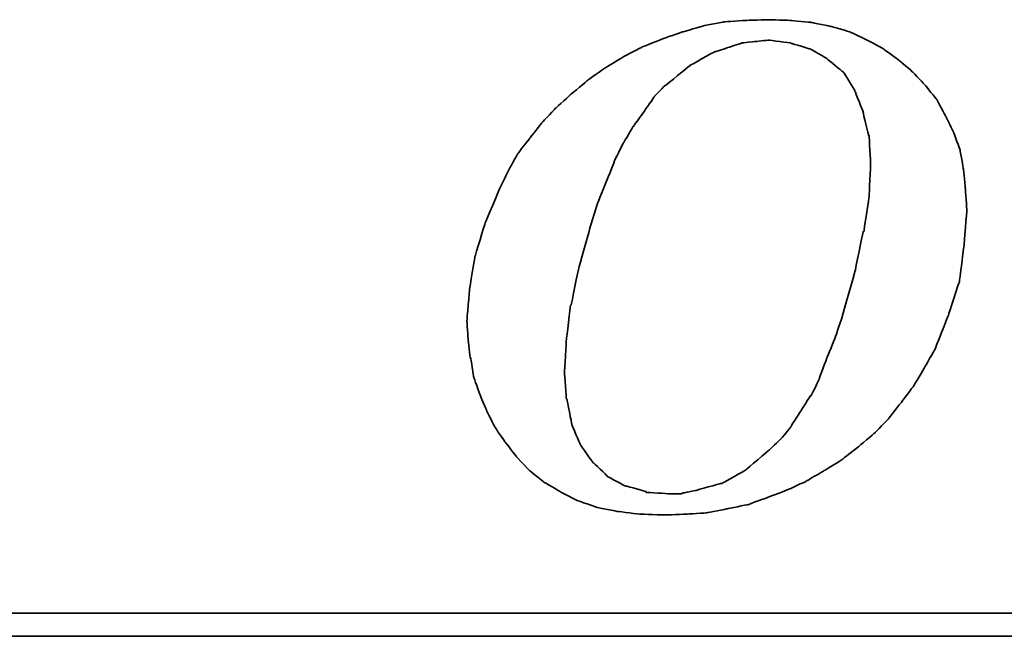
# Model space of a CAD drawing. Header units: millimetres. Extents: x -266 to -57, y 45 to 190.
# Tile 35 of 51: x -108.71 to -104.63, y 124.07 to 126.62. Entities that reach past the tile are written whole.
import ezdxf

# ---------------------------------------------------------------- set-up
doc = ezdxf.new("R2010")
doc.units = ezdxf.units.MM
doc.header["$LTSCALE"] = 0.1
doc.layers.add('CHA', color=7, linetype='CONTINUOUS')
doc.layers.add('layer 1', color=7, linetype='CONTINUOUS')

# ---------------------------------------------------------------- blocks, each defined once
blk = doc.blocks.new('TBI MOTION logo(完整正式版)')
at = {"layer": 'layer 1', "color": 22, "lineweight": 35}
for points, knots in [([(-11.34375, -6.98375), (-11.34375, -6.98375), (-10.91375, -7.43875), (-10.91375, -7.43875), (-10.91375, -7.43875), (-10.91375, -7.43875), (-10.38625, -7.87125), (-10.38625, -7.87125), (-10.38625, -7.87125), (-10.38625, -7.87125), (-9.81125, -8.20375), (-9.81125, -8.20375), (-9.81125, -8.20375), (-9.81125, -8.20375), (-9.21125, -8.51875), (-9.21125, -8.51875), (-9.21125, -8.51875), (-9.21125, -8.51875), (-8.51625, -8.75875), (-8.51625, -8.75875), (-8.51625, -8.75875), (-8.51625, -8.75875), (-7.77125, -8.90375), (-7.77125, -8.90375), (-7.77125, -8.90375), (-7.77125, -8.90375), (-6.97875, -8.99875), (-6.97875, -8.99875), (-6.97875, -8.99875), (-6.97875, -8.99875), (-6.14125, -9.02375), (-6.14125, -9.02375), (-6.14125, -9.02375), (-6.14125, -9.02375), (-5.37125, -8.99875), (-5.37125, -8.99875), (-5.37125, -8.99875), (-5.37125, -8.99875), (-4.65375, -8.94875), (-4.65375, -8.94875), (-4.65375, -8.94875), (-4.65375, -8.94875), (-3.93375, -8.80625), (-3.93375, -8.80625), (-3.93375, -8.80625), (-3.93375, -8.80625), (-3.21375, -8.66375), (-3.21375, -8.66375), (-3.21375, -8.66375), (-3.21375, -8.66375), (-2.49375, -8.39875), (-2.49375, -8.39875), (-2.49375, -8.39875), (-2.49375, -8.39875), (-1.79875, -8.13375), (-1.79875, -8.13375), (-1.79875, -8.13375), (-1.79875, -8.13375), (-1.17375, -7.84375), (-1.17375, -7.84375), (-1.17375, -7.84375), (-1.17375, -7.84375), (-0.52375, -7.46375), (-0.52375, -7.46375), (-0.52375, -7.46375), (-0.52375, -7.46375), (0.10124, -7.07875), (0.10124, -7.07875), (0.10124, -7.07875), (0.10124, -7.07875), (0.67625, -6.62375), (0.67625, -6.62375), (0.67625, -6.62375), (0.67625, -6.62375), (1.24874, -6.14375), (1.24874, -6.14375), (1.24874, -6.14375), (1.24874, -6.14375), (1.72874, -5.64125), (1.72874, -5.64125), (1.72874, -5.64125), (1.72874, -5.64125), (2.18624, -5.06375), (2.18624, -5.06375), (2.18624, -5.06375), (2.18624, -5.06375), (2.61625, -4.48874), (2.61625, -4.48874), (2.61625, -4.48874), (2.61625, -4.48874), (3.00125, -3.83874), (3.00125, -3.83874), (3.00125, -3.83874), (3.00125, -3.83874), (3.36124, -3.21374), (3.36124, -3.21374), (3.36124, -3.21374), (3.36124, -3.21374), (3.84374, -1.99125), (3.84374, -1.99125), (3.84374, -1.99125), (3.84374, -1.99125), (4.22625, -0.81875), (4.22625, -0.81875), (4.22625, -0.81875), (4.22625, -0.81875), (4.39125, 0.45624), (4.39125, 0.45624), (4.39125, 0.45624), (4.39125, 0.45624), (4.48874, 1.70124), (4.48874, 1.70124), (4.48874, 1.70124), (4.48874, 1.70124), (4.43874, 2.44625), (4.43874, 2.44625), (4.43874, 2.44625), (4.43874, 2.44625), (4.36874, 3.14125), (4.36874, 3.14125), (4.36874, 3.14125), (4.36874, 3.14125), (4.25125, 3.81125), (4.25125, 3.81125), (4.25125, 3.81125), (4.25125, 3.81125), (4.03124, 4.41125), (4.03124, 4.41125), (4.03124, 4.41125), (4.03124, 4.41125), (3.74374, 5.01125), (3.74374, 5.01125), (3.74374, 5.01125), (3.74374, 5.01125), (3.43124, 5.58875), (3.43124, 5.58875), (3.43124, 5.58875), (3.43124, 5.58875), (3.02625, 6.09125), (3.02625, 6.09125), (3.02625, 6.09125), (3.02625, 6.09125), (2.59374, 6.54875), (2.59374, 6.54875), (2.59374, 6.54875), (2.59374, 6.54875), (2.09124, 6.98125), (2.09124, 6.98125), (2.09124, 6.98125), (2.09124, 6.98125), (1.56124, 7.36625), (1.56124, 7.36625), (1.56124, 7.36625), (1.56124, 7.36625), (0.98624, 7.67625), (0.98624, 7.67625), (0.98624, 7.67625), (0.98624, 7.67625), (0.38624, 7.96375), (0.38624, 7.96375), (0.38624, 7.96375), (0.38624, 7.96375), (-0.25875, 8.15625), (-0.25875, 8.15625), (-0.25875, 8.15625), (-0.25875, 8.15625), (-0.98125, 8.30125), (-0.98125, 8.30125), (-0.98125, 8.30125), (-0.98125, 8.30125), (-1.70124, 8.37125), (-1.70124, 8.37125), (-1.70124, 8.37125), (-1.70124, 8.37125), (-2.49375, 8.39624), (-2.49375, 8.39624), (-2.49375, 8.39624), (-2.49375, 8.39624), (-3.28625, 8.37125), (-3.28625, 8.37125), (-3.28625, 8.37125), (-3.28625, 8.37125), (-4.05125, 8.32125), (-4.05125, 8.32125), (-4.05125, 8.32125), (-4.05125, 8.32125), (-4.77375, 8.18125), (-4.77375, 8.18125), (-4.77375, 8.18125), (-4.77375, 8.18125), (-5.51625, 7.96375), (-5.51625, 7.96375), (-5.51625, 7.96375), (-5.51625, 7.96375), (-6.21125, 7.72625), (-6.21125, 7.72625), (-6.21125, 7.72625), (-6.21125, 7.72625), (-6.92875, 7.43625), (-6.92875, 7.43625), (-6.92875, 7.43625), (-6.92875, 7.43625), (-7.57875, 7.10125), (-7.57875, 7.10125), (-7.57875, 7.10125), (-7.57875, 7.10125), (-8.24875, 6.69125), (-8.24875, 6.69125), (-8.24875, 6.69125), (-8.24875, 6.69125), (-8.84875, 6.26125), (-8.84875, 6.26125), (-8.84875, 6.26125), (-8.84875, 6.26125), (-9.42625, 5.78125), (-9.42625, 5.78125), (-9.42625, 5.78125), (-9.42625, 5.78125), (-9.95375, 5.30125), (-9.95375, 5.30125), (-9.95375, 5.30125), (-9.95375, 5.30125), (-10.43375, 4.79624), (-10.43375, 4.79624), (-10.43375, 4.79624), (-10.43375, 4.79624), (-10.88875, 4.22125), (-10.88875, 4.22125), (-10.88875, 4.22125), (-10.88875, 4.22125), (-11.29875, 3.69375), (-11.29875, 3.69375), (-11.29875, 3.69375), (-11.29875, 3.69375), (-11.63375, 3.09125), (-11.63375, 3.09125), (-11.63375, 3.09125), (-11.63375, 3.09125), (-11.91875, 2.49625), (-11.91875, 2.49625), (-11.91875, 2.49625), (-11.91875, 2.49625), (-12.44875, 1.24625), (-12.44875, 1.24625), (-12.44875, 1.24625), (-12.44875, 1.24625), (-12.80875, 0.06874), (-12.80875, 0.06874), (-12.80875, 0.06874), (-12.80875, 0.06874), (-12.99875, -1.07875), (-12.99875, -1.07875), (-12.99875, -1.07875), (-12.99875, -1.07875), (-13.09375, -2.18375), (-13.09375, -2.18375), (-13.09375, -2.18375), (-13.09375, -2.18375), (-13.04875, -2.85375), (-13.04875, -2.85375), (-13.04875, -2.85375), (-13.04875, -2.85375), (-12.97375, -3.50375), (-12.97375, -3.50375), (-12.97375, -3.50375), (-12.97375, -3.50375), (-12.95375, -3.50375), (-12.95375, -3.50375), (-12.95375, -3.50375), (-12.95375, -3.50375), (-12.85375, -4.17375), (-12.85375, -4.17375), (-12.85375, -4.17375), (-12.85375, -4.17375), (-12.63875, -4.77624), (-12.63875, -4.77624), (-12.63875, -4.77624), (-12.63875, -4.77624), (-12.39875, -5.35125), (-12.39875, -5.35125), (-12.39875, -5.35125), (-12.39875, -5.35125), (-12.11375, -5.92875), (-12.11375, -5.92875), (-12.11375, -5.92875), (-12.11375, -5.92875), (-11.75375, -6.45375), (-11.75375, -6.45375), (-11.75375, -6.45375), (-11.75375, -6.45375), (-11.34375, -6.98375), (-11.34375, -6.98375)], [0, 0, 0, 0, 0.01369863, 0.01369863, 0.01369863, 0.01369864, 0.02739726, 0.02739726, 0.02739726, 0.02739727, 0.04109589, 0.04109589, 0.04109589, 0.0410959, 0.05479452, 0.05479452, 0.05479452, 0.05479453, 0.06849315, 0.06849315, 0.06849315, 0.06849316, 0.08219178, 0.08219178, 0.08219178, 0.08219179, 0.09589041, 0.09589041, 0.09589041, 0.09589042, 0.10958904, 0.10958904, 0.10958904, 0.10958905, 0.12328767, 0.12328767, 0.12328767, 0.12328768, 0.1369863, 0.1369863, 0.1369863, 0.13698631, 0.15068493, 0.15068493, 0.15068493, 0.15068494, 0.16438356, 0.16438356, 0.16438356, 0.16438357, 0.17808219, 0.17808219, 0.17808219, 0.1780822, 0.19178082, 0.19178082, 0.19178082, 0.19178083, 0.20547945, 0.20547945, 0.20547945, 0.20547946, 0.21917808, 0.21917808, 0.21917808, 0.21917809, 0.23287671, 0.23287671, 0.23287671, 0.23287672, 0.24657534, 0.24657534, 0.24657534, 0.24657535, 0.26027397, 0.26027397, 0.26027397, 0.26027398, 0.2739726, 0.2739726, 0.2739726, 0.27397261, 0.28767123, 0.28767123, 0.28767123, 0.28767124, 0.30136986, 0.30136986, 0.30136986, 0.30136987, 0.31506849, 0.31506849, 0.31506849, 0.3150685, 0.32876712, 0.32876712, 0.32876712, 0.32876713, 0.34246575, 0.34246575, 0.34246575, 0.34246576, 0.35616438, 0.35616438, 0.35616438, 0.35616439, 0.36986301, 0.36986301, 0.36986301, 0.36986302, 0.38356164, 0.38356164, 0.38356164, 0.38356165, 0.39726027, 0.39726027, 0.39726027, 0.39726028, 0.4109589, 0.4109589, 0.4109589, 0.41095891, 0.42465753, 0.42465753, 0.42465753, 0.42465754, 0.43835616, 0.43835616, 0.43835616, 0.43835617, 0.45205479, 0.45205479, 0.45205479, 0.4520548, 0.46575342, 0.46575342, 0.46575342, 0.46575343, 0.47945205, 0.47945205, 0.47945205, 0.47945206, 0.49315068, 0.49315068, 0.49315068, 0.49315069, 0.50684932, 0.50684932, 0.50684932, 0.50684933, 0.52054795, 0.52054795, 0.52054795, 0.52054796, 0.53424658, 0.53424658, 0.53424658, 0.53424659, 0.54794521, 0.54794521, 0.54794521, 0.54794522, 0.56164384, 0.56164384, 0.56164384, 0.56164385, 0.57534247, 0.57534247, 0.57534247, 0.57534248, 0.5890411, 0.5890411, 0.5890411, 0.58904111, 0.60273973, 0.60273973, 0.60273973, 0.60273974, 0.61643836, 0.61643836, 0.61643836, 0.61643837, 0.63013699, 0.63013699, 0.63013699, 0.630137, 0.64383562, 0.64383562, 0.64383562, 0.64383563, 0.65753425, 0.65753425, 0.65753425, 0.65753426, 0.67123288, 0.67123288, 0.67123288, 0.67123289, 0.68493151, 0.68493151, 0.68493151, 0.68493152, 0.69863014, 0.69863014, 0.69863014, 0.69863015, 0.71232877, 0.71232877, 0.71232877, 0.71232878, 0.7260274, 0.7260274, 0.7260274, 0.72602741, 0.73972603, 0.73972603, 0.73972603, 0.73972604, 0.75342466, 0.75342466, 0.75342466, 0.75342467, 0.76712329, 0.76712329, 0.76712329, 0.7671233, 0.78082192, 0.78082192, 0.78082192, 0.78082193, 0.79452055, 0.79452055, 0.79452055, 0.79452056, 0.80821918, 0.80821918, 0.80821918, 0.80821919, 0.82191781, 0.82191781, 0.82191781, 0.82191782, 0.83561644, 0.83561644, 0.83561644, 0.83561645, 0.84931507, 0.84931507, 0.84931507, 0.84931508, 0.8630137, 0.8630137, 0.8630137, 0.86301371, 0.87671233, 0.87671233, 0.87671233, 0.87671234, 0.89041096, 0.89041096, 0.89041096, 0.89041097, 0.90410959, 0.90410959, 0.90410959, 0.9041096, 0.91780822, 0.91780822, 0.91780822, 0.91780823, 0.93150685, 0.93150685, 0.93150685, 0.93150686, 0.94520548, 0.94520548, 0.94520548, 0.94520549, 0.95890411, 0.95890411, 0.95890411, 0.95890412, 0.97260274, 0.97260274, 0.97260274, 0.97260275, 0.98630137, 0.98630137, 0.98630137, 0.98630138, 1, 1, 1, 1]), ([(-8.77875, 1.03124), (-8.77875, 1.03124), (-8.51625, 1.89625), (-8.51625, 1.89625), (-8.51625, 1.89625), (-8.51625, 1.89625), (-8.20375, 2.66375), (-8.20375, 2.66375), (-8.20375, 2.66375), (-8.20375, 2.66375), (-7.91625, 3.38125), (-7.91625, 3.38125), (-7.91625, 3.38125), (-7.91625, 3.38125), (-7.91625, 3.40624), (-7.91625, 3.40624), (-7.91625, 3.40624), (-7.91625, 3.40624), (-7.57875, 4.07624), (-7.57875, 4.07624), (-7.57875, 4.07624), (-7.57875, 4.07624), (-7.24375, 4.65125), (-7.24375, 4.65125), (-7.24375, 4.65125), (-7.24375, 4.65125), (-7.21875, 4.65125), (-7.21875, 4.65125), (-7.21875, 4.65125), (-7.21875, 4.65125), (-7.21875, 4.67624), (-7.21875, 4.67624), (-7.21875, 4.67624), (-7.21875, 4.67624), (-6.83625, 5.20375), (-6.83625, 5.20375), (-6.83625, 5.20375), (-6.83625, 5.20375), (-6.49875, 5.68625), (-6.49875, 5.68625), (-6.49875, 5.68625), (-6.49875, 5.68625), (-6.49875, 5.70625), (-6.49875, 5.70625), (-6.49875, 5.70625), (-6.49875, 5.70625), (-6.11625, 6.09125), (-6.11625, 6.09125), (-6.11625, 6.09125), (-6.11625, 6.09125), (-6.09125, 6.09125), (-6.09125, 6.09125), (-6.09125, 6.09125), (-6.09125, 6.09125), (-5.27375, 6.76625), (-5.27375, 6.76625), (-5.27375, 6.76625), (-5.27375, 6.76625), (-5.24875, 6.76625), (-5.24875, 6.76625), (-5.24875, 6.76625), (-5.24875, 6.76625), (-5.24875, 6.78625), (-5.24875, 6.78625), (-5.24875, 6.78625), (-5.24875, 6.78625), (-4.38875, 7.26624), (-4.38875, 7.26624), (-4.38875, 7.26624), (-4.38875, 7.26624), (-4.36125, 7.26624), (-4.36125, 7.26624), (-4.36125, 7.26624), (-4.36125, 7.26624), (-3.93375, 7.41125), (-3.93375, 7.41125), (-3.93375, 7.41125), (-3.93375, 7.41125), (-3.47375, 7.55625), (-3.47375, 7.55625), (-3.47375, 7.55625), (-3.47375, 7.55625), (-3.45375, 7.55625), (-3.45375, 7.55625), (-3.45375, 7.55625), (-3.45375, 7.55625), (-3.42875, 7.58124), (-3.42875, 7.58124), (-3.42875, 7.58124), (-3.42875, 7.58124), (-2.97375, 7.62625), (-2.97375, 7.62625), (-2.97375, 7.62625), (-2.97375, 7.62625), (-2.49375, 7.67625), (-2.49375, 7.67625), (-2.49375, 7.67625), (-2.49375, 7.67625), (-2.46875, 7.67625), (-2.46875, 7.67625), (-2.46875, 7.67625), (-2.46875, 7.67625), (-1.70124, 7.58124), (-1.70124, 7.58124), (-1.70124, 7.58124), (-1.70124, 7.58124), (-1.67875, 7.55625), (-1.67875, 7.55625), (-1.67875, 7.55625), (-1.67875, 7.55625), (-1.65375, 7.55625), (-1.65375, 7.55625), (-1.65375, 7.55625), (-1.65375, 7.55625), (-1.03125, 7.36625), (-1.03125, 7.36625), (-1.03125, 7.36625), (-1.03125, 7.36625), (-1.00625, 7.36625), (-1.00625, 7.36625), (-1.00625, 7.36625), (-1.00625, 7.36625), (-0.43124, 7.02624), (-0.43124, 7.02624), (-0.43124, 7.02624), (-0.43124, 7.02624), (-0.40625, 7.00624), (-0.40625, 7.00624), (-0.40625, 7.00624), (-0.40625, 7.00624), (0.12124, 6.57124), (0.12124, 6.57124), (0.12124, 6.57124), (0.12124, 6.57124), (0.14624, 6.54875), (0.14624, 6.54875), (0.14624, 6.54875), (0.14624, 6.54875), (0.17124, 6.52375), (0.17124, 6.52375), (0.17124, 6.52375), (0.17124, 6.52375), (0.55625, 5.89875), (0.55625, 5.89875), (0.55625, 5.89875), (0.55625, 5.89875), (0.55625, 5.87625), (0.55625, 5.87625), (0.55625, 5.87625), (0.55625, 5.87625), (0.84124, 5.15625), (0.84124, 5.15625), (0.84124, 5.15625), (0.84124, 5.15625), (0.84124, 5.13125), (0.84124, 5.13125), (0.84124, 5.13125), (0.84124, 5.13125), (1.03624, 4.31875), (1.03624, 4.31875), (1.03624, 4.31875), (1.03624, 4.31875), (1.05624, 4.31875), (1.05624, 4.31875), (1.05624, 4.31875), (1.05624, 4.31875), (1.05624, 4.29125), (1.05624, 4.29125), (1.05624, 4.29125), (1.05624, 4.29125), (1.10625, 3.33125), (1.10625, 3.33125), (1.10625, 3.33125), (1.10625, 3.33125), (1.10625, 3.30875), (1.10625, 3.30875), (1.10625, 3.30875), (1.10625, 3.30875), (1.05624, 2.20624), (1.05624, 2.20624), (1.05624, 2.20624), (1.05624, 2.20624), (1.05624, 2.18124), (1.05624, 2.18124), (1.05624, 2.18124), (1.05624, 2.18124), (0.86624, 0.93624), (0.86624, 0.93624), (0.86624, 0.93624), (0.86624, 0.93624), (0.84124, 0.93624), (0.84124, 0.93624), (0.84124, 0.93624), (0.84124, 0.93624), (0.55625, -0.45874), (0.55625, -0.45874), (0.55625, -0.45874), (0.55625, -0.45874), (0.12124, -1.99125), (0.12124, -1.99125), (0.12124, -1.99125), (0.12124, -1.99125), (0.12124, -2.01874), (0.12124, -2.01874), (0.12124, -2.01874), (0.12124, -2.01874), (-0.13874, -2.78375), (-0.13874, -2.78375), (-0.13874, -2.78375), (-0.13874, -2.78375), (-0.43124, -3.50375), (-0.43124, -3.50375), (-0.43124, -3.50375), (-0.43124, -3.50375), (-0.69375, -4.19875), (-0.69375, -4.19875), (-0.69375, -4.19875), (-0.69375, -4.19875), (-0.69375, -4.22375), (-0.69375, -4.22375), (-0.69375, -4.22375), (-0.69375, -4.22375), (-0.98125, -4.82374), (-0.98125, -4.82374), (-0.98125, -4.82374), (-0.98125, -4.82374), (-1.00625, -4.82374), (-1.00625, -4.82374), (-1.00625, -4.82374), (-1.00625, -4.82374), (-1.33875, -5.35125), (-1.33875, -5.35125), (-1.33875, -5.35125), (-1.33875, -5.35125), (-1.67875, -5.87875), (-1.67875, -5.87875), (-1.67875, -5.87875), (-1.67875, -5.87875), (-1.67875, -5.90375), (-1.67875, -5.90375), (-1.67875, -5.90375), (-1.67875, -5.90375), (-2.05875, -6.35875), (-2.05875, -6.35875), (-2.05875, -6.35875), (-2.05875, -6.35875), (-2.08375, -6.38375), (-2.08375, -6.38375), (-2.08375, -6.38375), (-2.08375, -6.38375), (-2.46875, -6.74375), (-2.46875, -6.74375), (-2.46875, -6.74375), (-2.46875, -6.74375), (-3.25875, -7.41625), (-3.25875, -7.41625), (-3.25875, -7.41625), (-3.25875, -7.41625), (-3.28625, -7.43875), (-3.28625, -7.43875), (-3.28625, -7.43875), (-3.28625, -7.43875), (-4.12375, -7.91875), (-4.12375, -7.91875), (-4.12375, -7.91875), (-4.12375, -7.91875), (-4.14875, -7.91875), (-4.14875, -7.91875), (-4.14875, -7.91875), (-4.14875, -7.91875), (-4.17125, -7.91875), (-4.17125, -7.91875), (-4.17125, -7.91875), (-4.17125, -7.91875), (-5.03375, -8.15875), (-5.03375, -8.15875), (-5.03375, -8.15875), (-5.03375, -8.15875), (-5.51625, -8.25625), (-5.51625, -8.25625), (-5.51625, -8.25625), (-5.51625, -8.25625), (-5.54125, -8.27875), (-5.54125, -8.27875), (-5.54125, -8.27875), (-5.54125, -8.27875), (-5.56375, -8.27875), (-5.56375, -8.27875), (-5.56375, -8.27875), (-5.56375, -8.27875), (-5.99625, -8.27875), (-5.99625, -8.27875), (-5.99625, -8.27875), (-5.99625, -8.27875), (-6.76375, -8.23125), (-6.76375, -8.23125), (-6.76375, -8.23125), (-6.76375, -8.23125), (-6.78875, -8.23125), (-6.78875, -8.23125), (-6.78875, -8.23125), (-6.78875, -8.23125), (-6.78875, -8.20375), (-6.78875, -8.20375), (-6.78875, -8.20375), (-6.78875, -8.20375), (-7.45875, -8.01375), (-7.45875, -8.01375), (-7.45875, -8.01375), (-7.45875, -8.01375), (-7.48375, -8.01375), (-7.48375, -8.01375), (-7.48375, -8.01375), (-7.48375, -8.01375), (-7.50875, -8.01375), (-7.50875, -8.01375), (-7.50875, -8.01375), (-7.50875, -8.01375), (-8.13125, -7.67875), (-8.13125, -7.67875), (-8.13125, -7.67875), (-8.13125, -7.67875), (-8.15625, -7.65375), (-8.15625, -7.65375), (-8.15625, -7.65375), (-8.15625, -7.65375), (-8.65875, -7.17375), (-8.65875, -7.17375), (-8.65875, -7.17375), (-8.65875, -7.17375), (-8.68375, -7.14875), (-8.68375, -7.14875), (-8.68375, -7.14875), (-8.68375, -7.14875), (-9.08875, -6.57375), (-9.08875, -6.57375), (-9.08875, -6.57375), (-9.08875, -6.57375), (-9.11375, -6.54875), (-9.11375, -6.54875), (-9.11375, -6.54875), (-9.11375, -6.54875), (-9.11375, -6.52875), (-9.11375, -6.52875), (-9.11375, -6.52875), (-9.11375, -6.52875), (-9.40375, -5.85375), (-9.40375, -5.85375), (-9.40375, -5.85375), (-9.40375, -5.85375), (-9.40375, -5.82875), (-9.40375, -5.82875), (-9.40375, -5.82875), (-9.40375, -5.82875), (-9.56875, -4.96875), (-9.56875, -4.96875), (-9.56875, -4.96875), (-9.56875, -4.96875), (-9.59375, -4.94375), (-9.59375, -4.94375), (-9.59375, -4.94375), (-9.59375, -4.94375), (-9.66375, -4.03375), (-9.66375, -4.03375), (-9.66375, -4.03375), (-9.66375, -4.03375), (-9.66375, -4.00875), (-9.66375, -4.00875), (-9.66375, -4.00875), (-9.66375, -4.00875), (-9.59375, -2.85375), (-9.59375, -2.85375), (-9.59375, -2.85375), (-9.59375, -2.85375), (-9.45125, -1.65875), (-9.45125, -1.65875), (-9.45125, -1.65875), (-9.45125, -1.65875), (-9.42625, -1.63375), (-9.42625, -1.63375), (-9.42625, -1.63375), (-9.42625, -1.63375), (-9.16125, -0.33875), (-9.16125, -0.33875), (-9.16125, -0.33875), (-9.16125, -0.33875), (-8.77875, 1.00624), (-8.77875, 1.00624), (-8.77875, 1.00624), (-8.77875, 1.00624), (-8.77875, 1.03124), (-8.77875, 1.03124)], [0, 0, 0, 0, 0.01020408, 0.01020408, 0.01020408, 0.01020409, 0.02040816, 0.02040816, 0.02040816, 0.02040817, 0.03061224, 0.03061224, 0.03061224, 0.03061225, 0.04081633, 0.04081633, 0.04081633, 0.04081634, 0.05102041, 0.05102041, 0.05102041, 0.05102042, 0.06122449, 0.06122449, 0.06122449, 0.0612245, 0.07142857, 0.07142857, 0.07142857, 0.07142858, 0.08163265, 0.08163265, 0.08163265, 0.08163266, 0.09183673, 0.09183673, 0.09183673, 0.09183674, 0.10204082, 0.10204082, 0.10204082, 0.10204083, 0.1122449, 0.1122449, 0.1122449, 0.11224491, 0.12244898, 0.12244898, 0.12244898, 0.12244899, 0.13265306, 0.13265306, 0.13265306, 0.13265307, 0.14285714, 0.14285714, 0.14285714, 0.14285715, 0.15306122, 0.15306122, 0.15306122, 0.15306123, 0.16326531, 0.16326531, 0.16326531, 0.16326532, 0.17346939, 0.17346939, 0.17346939, 0.1734694, 0.18367347, 0.18367347, 0.18367347, 0.18367348, 0.19387755, 0.19387755, 0.19387755, 0.19387756, 0.20408163, 0.20408163, 0.20408163, 0.20408164, 0.21428571, 0.21428571, 0.21428571, 0.21428572, 0.2244898, 0.2244898, 0.2244898, 0.22448981, 0.23469388, 0.23469388, 0.23469388, 0.23469389, 0.24489796, 0.24489796, 0.24489796, 0.24489797, 0.25510204, 0.25510204, 0.25510204, 0.25510205, 0.26530612, 0.26530612, 0.26530612, 0.26530613, 0.2755102, 0.2755102, 0.2755102, 0.27551021, 0.28571429, 0.28571429, 0.28571429, 0.2857143, 0.29591837, 0.29591837, 0.29591837, 0.29591838, 0.30612245, 0.30612245, 0.30612245, 0.30612246, 0.31632653, 0.31632653, 0.31632653, 0.31632654, 0.32653061, 0.32653061, 0.32653061, 0.32653062, 0.33673469, 0.33673469, 0.33673469, 0.3367347, 0.34693878, 0.34693878, 0.34693878, 0.34693879, 0.35714286, 0.35714286, 0.35714286, 0.35714287, 0.36734694, 0.36734694, 0.36734694, 0.36734695, 0.37755102, 0.37755102, 0.37755102, 0.37755103, 0.3877551, 0.3877551, 0.3877551, 0.38775511, 0.39795918, 0.39795918, 0.39795918, 0.39795919, 0.40816327, 0.40816327, 0.40816327, 0.40816328, 0.41836735, 0.41836735, 0.41836735, 0.41836736, 0.42857143, 0.42857143, 0.42857143, 0.42857144, 0.43877551, 0.43877551, 0.43877551, 0.43877552, 0.44897959, 0.44897959, 0.44897959, 0.4489796, 0.45918367, 0.45918367, 0.45918367, 0.45918368, 0.46938776, 0.46938776, 0.46938776, 0.46938777, 0.47959184, 0.47959184, 0.47959184, 0.47959185, 0.48979592, 0.48979592, 0.48979592, 0.48979593, 0.5, 0.5, 0.5, 0.50000001, 0.51020408, 0.51020408, 0.51020408, 0.51020409, 0.52040816, 0.52040816, 0.52040816, 0.52040817, 0.53061224, 0.53061224, 0.53061224, 0.53061225, 0.54081633, 0.54081633, 0.54081633, 0.54081634, 0.55102041, 0.55102041, 0.55102041, 0.55102042, 0.56122449, 0.56122449, 0.56122449, 0.5612245, 0.57142857, 0.57142857, 0.57142857, 0.57142858, 0.58163265, 0.58163265, 0.58163265, 0.58163266, 0.59183673, 0.59183673, 0.59183673, 0.59183674, 0.60204082, 0.60204082, 0.60204082, 0.60204083, 0.6122449, 0.6122449, 0.6122449, 0.61224491, 0.62244898, 0.62244898, 0.62244898, 0.62244899, 0.63265306, 0.63265306, 0.63265306, 0.63265307, 0.64285714, 0.64285714, 0.64285714, 0.64285715, 0.65306122, 0.65306122, 0.65306122, 0.65306123, 0.66326531, 0.66326531, 0.66326531, 0.66326532, 0.67346939, 0.67346939, 0.67346939, 0.6734694, 0.68367347, 0.68367347, 0.68367347, 0.68367348, 0.69387755, 0.69387755, 0.69387755, 0.69387756, 0.70408163, 0.70408163, 0.70408163, 0.70408164, 0.71428571, 0.71428571, 0.71428571, 0.71428572, 0.7244898, 0.7244898, 0.7244898, 0.72448981, 0.73469388, 0.73469388, 0.73469388, 0.73469389, 0.74489796, 0.74489796, 0.74489796, 0.74489797, 0.75510204, 0.75510204, 0.75510204, 0.75510205, 0.76530612, 0.76530612, 0.76530612, 0.76530613, 0.7755102, 0.7755102, 0.7755102, 0.77551021, 0.78571429, 0.78571429, 0.78571429, 0.7857143, 0.79591837, 0.79591837, 0.79591837, 0.79591838, 0.80612245, 0.80612245, 0.80612245, 0.80612246, 0.81632653, 0.81632653, 0.81632653, 0.81632654, 0.82653061, 0.82653061, 0.82653061, 0.82653062, 0.83673469, 0.83673469, 0.83673469, 0.8367347, 0.84693878, 0.84693878, 0.84693878, 0.84693879, 0.85714286, 0.85714286, 0.85714286, 0.85714287, 0.86734694, 0.86734694, 0.86734694, 0.86734695, 0.87755102, 0.87755102, 0.87755102, 0.87755103, 0.8877551, 0.8877551, 0.8877551, 0.88775511, 0.89795918, 0.89795918, 0.89795918, 0.89795919, 0.90816327, 0.90816327, 0.90816327, 0.90816328, 0.91836735, 0.91836735, 0.91836735, 0.91836736, 0.92857143, 0.92857143, 0.92857143, 0.92857144, 0.93877551, 0.93877551, 0.93877551, 0.93877552, 0.94897959, 0.94897959, 0.94897959, 0.9489796, 0.95918367, 0.95918367, 0.95918367, 0.95918368, 0.96938776, 0.96938776, 0.96938776, 0.96938777, 0.97959184, 0.97959184, 0.97959184, 0.97959185, 0.98979592, 0.98979592, 0.98979592, 0.98979593, 1, 1, 1, 1]), ([(75.90875, -9.47875), (75.90875, -9.47875), (75.90875, -12.28625), (75.90875, -12.28625), (75.90875, -12.28625), (75.90875, -12.28625), (75.90875, -12.47875), (75.90875, -12.47875), (75.90875, -12.47875), (75.90875, -12.47875), (75.71625, -12.47875), (75.71625, -12.47875), (75.71625, -12.47875), (75.71625, -12.47875), (-88.32875, -12.47875), (-88.32875, -12.47875), (-88.32875, -12.47875), (-88.32875, -12.47875), (-88.32875, -13.29375), (-88.32875, -13.29375), (-88.32875, -13.29375), (-88.32875, -13.29375), (82.89125, -13.29375), (82.89125, -13.29375), (82.89125, -13.29375), (82.89125, -13.29375), (75.90875, -9.47875), (75.90875, -9.47875)], [0, 0, 0, 0, 0.14285714, 0.14285714, 0.14285714, 0.14285715, 0.28571429, 0.28571429, 0.28571429, 0.2857143, 0.42857143, 0.42857143, 0.42857143, 0.42857144, 0.57142857, 0.57142857, 0.57142857, 0.57142858, 0.71428571, 0.71428571, 0.71428571, 0.71428572, 0.85714286, 0.85714286, 0.85714286, 0.85714287, 1, 1, 1, 1])]:
    blk.add_open_spline(points, degree=3, knots=knots, dxfattribs=at)

msp = doc.modelspace()

# ---------------------------------------------------------------- block references
at = {"layer": 'CHA', "color": 7, "xscale": 0.1176925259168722, "yscale": 0.1176925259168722, "zscale": 0.1176925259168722}
msp.add_blockref('TBI MOTION logo(完整正式版)', (-105.3156, 125.6307), dxfattribs=at)

doc.saveas('drawing.dxf')
